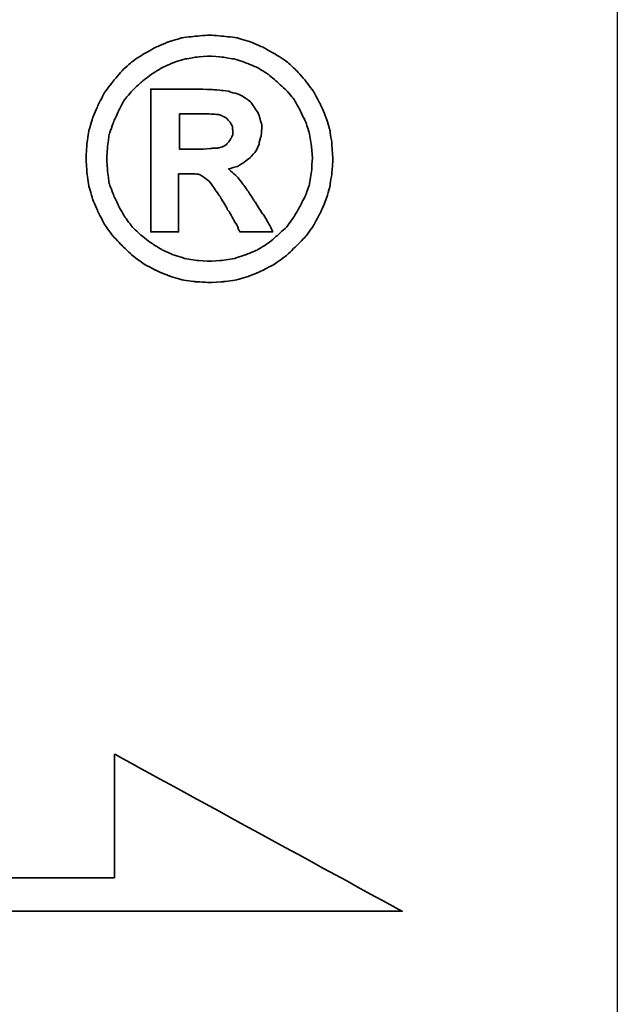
# Model space of a CAD drawing. Header units: millimetres. Extents: x 918 to 1155, y 75 to 164.
# Tile 46 of 50: x 1101.33 to 1102.63, y 94.87 to 97.02. Entities that reach past the tile are written whole.
import ezdxf

# ---------------------------------------------------------------- set-up
doc = ezdxf.new("R2010")
doc.units = ezdxf.units.MM
doc.header["$LTSCALE"] = 0.15
for name, color, linetype in [('DIM', 4, 'CONTINUOUS'), ('layer 1', 7, 'CONTINUOUS'), ('OUT', 3, 'CONTINUOUS')]:
    doc.layers.add(name, color=color, linetype=linetype)

# ---------------------------------------------------------------- blocks, each defined once
blk = doc.blocks.new('TBI MOTION logo(完整正式版)')
at = {"layer": 'layer 1', "color": 22, "lineweight": 35}
for points, knots in [([(81.20634, 4.98624), (81.20634, 4.98624), (81.18649, 5.32862), (81.18649, 5.32862), (81.18649, 5.32862), (81.18649, 5.32862), (81.13886, 5.66206), (81.13886, 5.66206), (81.13886, 5.66206), (81.13886, 5.66206), (81.04359, 5.97764), (81.04359, 5.97764), (81.04359, 5.97764), (81.04359, 5.97764), (80.91061, 6.29124), (80.91061, 6.29124), (80.91061, 6.29124), (80.91061, 6.29124), (80.75778, 6.58697), (80.75778, 6.58697), (80.75778, 6.58697), (80.75778, 6.58697), (80.5593, 6.85294), (80.5593, 6.85294), (80.5593, 6.85294), (80.5593, 6.85294), (80.33105, 7.1189), (80.33105, 7.1189), (80.33105, 7.1189), (80.33105, 7.1189), (80.09287, 7.33921), (80.09287, 7.33921), (80.09287, 7.33921), (80.09287, 7.33921), (79.815, 7.51982), (79.815, 7.51982), (79.815, 7.51982), (79.815, 7.51982), (79.51133, 7.69051), (79.51133, 7.69051), (79.51133, 7.69051), (79.51133, 7.69051), (79.19773, 7.8235), (79.19773, 7.8235), (79.19773, 7.8235), (79.19773, 7.8235), (78.88215, 7.91877), (78.88215, 7.91877), (78.88215, 7.91877), (78.88215, 7.91877), (78.54871, 7.95846), (78.54871, 7.95846), (78.54871, 7.95846), (78.54871, 7.95846), (78.21526, 7.98625), (78.21526, 7.98625), (78.21526, 7.98625), (78.21526, 7.98625), (77.87388, 7.95846), (77.87388, 7.95846), (77.87388, 7.95846), (77.87388, 7.95846), (77.54044, 7.91877), (77.54044, 7.91877), (77.54044, 7.91877), (77.54044, 7.91877), (77.22485, 7.8235), (77.22485, 7.8235), (77.22485, 7.8235), (77.22485, 7.8235), (76.91027, 7.69051), (76.91027, 7.69051), (76.91027, 7.69051), (76.91027, 7.69051), (76.6056, 7.51982), (76.6056, 7.51982), (76.6056, 7.51982), (76.6056, 7.51982), (76.32972, 7.33921), (76.32972, 7.33921), (76.32972, 7.33921), (76.32972, 7.33921), (76.09154, 7.1189), (76.09154, 7.1189), (76.09154, 7.1189), (76.09154, 7.1189), (75.86329, 6.85294), (75.86329, 6.85294), (75.86329, 6.85294), (75.86329, 6.85294), (75.66382, 6.58697), (75.66382, 6.58697), (75.66382, 6.58697), (75.66382, 6.58697), (75.51099, 6.29124), (75.51099, 6.29124), (75.51099, 6.29124), (75.51099, 6.29124), (75.37702, 5.97764), (75.37702, 5.97764), (75.37702, 5.97764), (75.37702, 5.97764), (75.28175, 5.66206), (75.28175, 5.66206), (75.28175, 5.66206), (75.28175, 5.66206), (75.23411, 5.32862), (75.23411, 5.32862), (75.23411, 5.32862), (75.23411, 5.32862), (75.21625, 4.98624), (75.21625, 4.98624), (75.21625, 4.98624), (75.21625, 4.98624), (75.23411, 4.6528), (75.23411, 4.6528), (75.23411, 4.6528), (75.23411, 4.6528), (75.28175, 4.32035), (75.28175, 4.32035), (75.28175, 4.32035), (75.28175, 4.32035), (75.37702, 3.99583), (75.37702, 3.99583), (75.37702, 3.99583), (75.37702, 3.99583), (75.51099, 3.68224), (75.51099, 3.68224), (75.51099, 3.68224), (75.51099, 3.68224), (75.66382, 3.38749), (75.66382, 3.38749), (75.66382, 3.38749), (75.66382, 3.38749), (75.86329, 3.10963), (75.86329, 3.10963), (75.86329, 3.10963), (75.86329, 3.10963), (76.09154, 2.87145), (76.09154, 2.87145), (76.09154, 2.87145), (76.09154, 2.87145), (76.32972, 2.6432), (76.32972, 2.6432), (76.32972, 2.6432), (76.32972, 2.6432), (76.6056, 2.43381), (76.6056, 2.43381), (76.6056, 2.43381), (76.6056, 2.43381), (76.91027, 2.27205), (76.91027, 2.27205), (76.91027, 2.27205), (76.91027, 2.27205), (77.22485, 2.13906), (77.22485, 2.13906), (77.22485, 2.13906), (77.22485, 2.13906), (77.54044, 2.0438), (77.54044, 2.0438), (77.54044, 2.0438), (77.54044, 2.0438), (77.87388, 1.99616), (77.87388, 1.99616), (77.87388, 1.99616), (77.87388, 1.99616), (78.21526, 1.97631), (78.21526, 1.97631), (78.21526, 1.97631), (78.21526, 1.97631), (78.54871, 1.99616), (78.54871, 1.99616), (78.54871, 1.99616), (78.54871, 1.99616), (78.88215, 2.0438), (78.88215, 2.0438), (78.88215, 2.0438), (78.88215, 2.0438), (79.19773, 2.13906), (79.19773, 2.13906), (79.19773, 2.13906), (79.19773, 2.13906), (79.51133, 2.27205), (79.51133, 2.27205), (79.51133, 2.27205), (79.51133, 2.27205), (79.815, 2.43381), (79.815, 2.43381), (79.815, 2.43381), (79.815, 2.43381), (80.09287, 2.6432), (80.09287, 2.6432), (80.09287, 2.6432), (80.09287, 2.6432), (80.33105, 2.87145), (80.33105, 2.87145), (80.33105, 2.87145), (80.33105, 2.87145), (80.5593, 3.10963), (80.5593, 3.10963), (80.5593, 3.10963), (80.5593, 3.10963), (80.75778, 3.38749), (80.75778, 3.38749), (80.75778, 3.38749), (80.75778, 3.38749), (80.91061, 3.68224), (80.91061, 3.68224), (80.91061, 3.68224), (80.91061, 3.68224), (81.04359, 3.99583), (81.04359, 3.99583), (81.04359, 3.99583), (81.04359, 3.99583), (81.13886, 4.32035), (81.13886, 4.32035), (81.13886, 4.32035), (81.13886, 4.32035), (81.18649, 4.6528), (81.18649, 4.6528), (81.18649, 4.6528), (81.18649, 4.6528), (81.20634, 4.98624), (81.20634, 4.98624)], [0, 0, 0, 0, 0.01785714, 0.01785714, 0.01785714, 0.01785715, 0.03571429, 0.03571429, 0.03571429, 0.0357143, 0.05357143, 0.05357143, 0.05357143, 0.05357144, 0.07142857, 0.07142857, 0.07142857, 0.07142858, 0.08928571, 0.08928571, 0.08928571, 0.08928572, 0.10714286, 0.10714286, 0.10714286, 0.10714287, 0.125, 0.125, 0.125, 0.12500001, 0.14285714, 0.14285714, 0.14285714, 0.14285715, 0.16071429, 0.16071429, 0.16071429, 0.1607143, 0.17857143, 0.17857143, 0.17857143, 0.17857144, 0.19642857, 0.19642857, 0.19642857, 0.19642858, 0.21428571, 0.21428571, 0.21428571, 0.21428572, 0.23214286, 0.23214286, 0.23214286, 0.23214287, 0.25, 0.25, 0.25, 0.25000001, 0.26785714, 0.26785714, 0.26785714, 0.26785715, 0.28571429, 0.28571429, 0.28571429, 0.2857143, 0.30357143, 0.30357143, 0.30357143, 0.30357144, 0.32142857, 0.32142857, 0.32142857, 0.32142858, 0.33928571, 0.33928571, 0.33928571, 0.33928572, 0.35714286, 0.35714286, 0.35714286, 0.35714287, 0.375, 0.375, 0.375, 0.37500001, 0.39285714, 0.39285714, 0.39285714, 0.39285715, 0.41071429, 0.41071429, 0.41071429, 0.4107143, 0.42857143, 0.42857143, 0.42857143, 0.42857144, 0.44642857, 0.44642857, 0.44642857, 0.44642858, 0.46428571, 0.46428571, 0.46428571, 0.46428572, 0.48214286, 0.48214286, 0.48214286, 0.48214287, 0.5, 0.5, 0.5, 0.50000001, 0.51785714, 0.51785714, 0.51785714, 0.51785715, 0.53571429, 0.53571429, 0.53571429, 0.5357143, 0.55357143, 0.55357143, 0.55357143, 0.55357144, 0.57142857, 0.57142857, 0.57142857, 0.57142858, 0.58928571, 0.58928571, 0.58928571, 0.58928572, 0.60714286, 0.60714286, 0.60714286, 0.60714287, 0.625, 0.625, 0.625, 0.62500001, 0.64285714, 0.64285714, 0.64285714, 0.64285715, 0.66071429, 0.66071429, 0.66071429, 0.6607143, 0.67857143, 0.67857143, 0.67857143, 0.67857144, 0.69642857, 0.69642857, 0.69642857, 0.69642858, 0.71428571, 0.71428571, 0.71428571, 0.71428572, 0.73214286, 0.73214286, 0.73214286, 0.73214287, 0.75, 0.75, 0.75, 0.75000001, 0.76785714, 0.76785714, 0.76785714, 0.76785715, 0.78571429, 0.78571429, 0.78571429, 0.7857143, 0.80357143, 0.80357143, 0.80357143, 0.80357144, 0.82142857, 0.82142857, 0.82142857, 0.82142858, 0.83928571, 0.83928571, 0.83928571, 0.83928572, 0.85714286, 0.85714286, 0.85714286, 0.85714287, 0.875, 0.875, 0.875, 0.87500001, 0.89285714, 0.89285714, 0.89285714, 0.89285715, 0.91071429, 0.91071429, 0.91071429, 0.9107143, 0.92857143, 0.92857143, 0.92857143, 0.92857144, 0.94642857, 0.94642857, 0.94642857, 0.94642858, 0.96428571, 0.96428571, 0.96428571, 0.96428572, 0.98214286, 0.98214286, 0.98214286, 0.98214287, 1, 1, 1, 1]), ([(80.71014, 4.98624), (80.71014, 4.98624), (80.69129, 5.29091), (80.69129, 5.29091), (80.69129, 5.29091), (80.69129, 5.29091), (80.64464, 5.57672), (80.64464, 5.57672), (80.64464, 5.57672), (80.64464, 5.57672), (80.54937, 5.87245), (80.54937, 5.87245), (80.54937, 5.87245), (80.54937, 5.87245), (80.41639, 6.14833), (80.41639, 6.14833), (80.41639, 6.14833), (80.41639, 6.14833), (80.27349, 6.41429), (80.27349, 6.41429), (80.27349, 6.41429), (80.27349, 6.41429), (80.08295, 6.64255), (80.08295, 6.64255), (80.08295, 6.64255), (80.08295, 6.64255), (79.86264, 6.84301), (79.86264, 6.84301), (79.86264, 6.84301), (79.86264, 6.84301), (79.63439, 7.03355), (79.63439, 7.03355), (79.63439, 7.03355), (79.63439, 7.03355), (79.37835, 7.1963), (79.37835, 7.1963), (79.37835, 7.1963), (79.37835, 7.1963), (79.10246, 7.30944), (79.10246, 7.30944), (79.10246, 7.30944), (79.10246, 7.30944), (78.81665, 7.40471), (78.81665, 7.40471), (78.81665, 7.40471), (78.81665, 7.40471), (78.511, 7.45234), (78.511, 7.45234), (78.511, 7.45234), (78.511, 7.45234), (78.21526, 7.47219), (78.21526, 7.47219), (78.21526, 7.47219), (78.21526, 7.47219), (77.9106, 7.45234), (77.9106, 7.45234), (77.9106, 7.45234), (77.9106, 7.45234), (77.61685, 7.40471), (77.61685, 7.40471), (77.61685, 7.40471), (77.61685, 7.40471), (77.32012, 7.30944), (77.32012, 7.30944), (77.32012, 7.30944), (77.32012, 7.30944), (77.06309, 7.1963), (77.06309, 7.1963), (77.06309, 7.1963), (77.06309, 7.1963), (76.80606, 7.03355), (76.80606, 7.03355), (76.80606, 7.03355), (76.80606, 7.03355), (76.55797, 6.84301), (76.55797, 6.84301), (76.55797, 6.84301), (76.55797, 6.84301), (76.34063, 6.64255), (76.34063, 6.64255), (76.34063, 6.64255), (76.34063, 6.64255), (76.1491, 6.41429), (76.1491, 6.41429), (76.1491, 6.41429), (76.1491, 6.41429), (76.0062, 6.14833), (76.0062, 6.14833), (76.0062, 6.14833), (76.0062, 6.14833), (75.88314, 5.87245), (75.88314, 5.87245), (75.88314, 5.87245), (75.88314, 5.87245), (75.77794, 5.57672), (75.77794, 5.57672), (75.77794, 5.57672), (75.77794, 5.57672), (75.73924, 5.29091), (75.73924, 5.29091), (75.73924, 5.29091), (75.73924, 5.29091), (75.72039, 4.98624), (75.72039, 4.98624), (75.72039, 4.98624), (75.72039, 4.98624), (75.73924, 4.67165), (75.73924, 4.67165), (75.73924, 4.67165), (75.73924, 4.67165), (75.77794, 4.37791), (75.77794, 4.37791), (75.77794, 4.37791), (75.77794, 4.37791), (75.88314, 4.10102), (75.88314, 4.10102), (75.88314, 4.10102), (75.88314, 4.10102), (76.0062, 3.83407), (76.0062, 3.83407), (76.0062, 3.83407), (76.0062, 3.83407), (76.15902, 3.56811), (76.15902, 3.56811), (76.15902, 3.56811), (76.15902, 3.56811), (76.34063, 3.32001), (76.34063, 3.32001), (76.34063, 3.32001), (76.34063, 3.32001), (76.55797, 3.11955), (76.55797, 3.11955), (76.55797, 3.11955), (76.55797, 3.11955), (76.80606, 2.92901), (76.80606, 2.92901), (76.80606, 2.92901), (76.80606, 2.92901), (77.06309, 2.76725), (77.06309, 2.76725), (77.06309, 2.76725), (77.06309, 2.76725), (77.32012, 2.65412), (77.32012, 2.65412), (77.32012, 2.65412), (77.32012, 2.65412), (77.61685, 2.55786), (77.61685, 2.55786), (77.61685, 2.55786), (77.61685, 2.55786), (77.9106, 2.51022), (77.9106, 2.51022), (77.9106, 2.51022), (77.9106, 2.51022), (78.21526, 2.49137), (78.21526, 2.49137), (78.21526, 2.49137), (78.21526, 2.49137), (78.511, 2.51022), (78.511, 2.51022), (78.511, 2.51022), (78.511, 2.51022), (78.81665, 2.55786), (78.81665, 2.55786), (78.81665, 2.55786), (78.81665, 2.55786), (79.10246, 2.65412), (79.10246, 2.65412), (79.10246, 2.65412), (79.10246, 2.65412), (79.37835, 2.76725), (79.37835, 2.76725), (79.37835, 2.76725), (79.37835, 2.76725), (79.63439, 2.92901), (79.63439, 2.92901), (79.63439, 2.92901), (79.63439, 2.92901), (79.86264, 3.11955), (79.86264, 3.11955), (79.86264, 3.11955), (79.86264, 3.11955), (80.08295, 3.32001), (80.08295, 3.32001), (80.08295, 3.32001), (80.08295, 3.32001), (80.26356, 3.56811), (80.26356, 3.56811), (80.26356, 3.56811), (80.26356, 3.56811), (80.41639, 3.83407), (80.41639, 3.83407), (80.41639, 3.83407), (80.41639, 3.83407), (80.54937, 4.10102), (80.54937, 4.10102), (80.54937, 4.10102), (80.54937, 4.10102), (80.64464, 4.37791), (80.64464, 4.37791), (80.64464, 4.37791), (80.64464, 4.37791), (80.69129, 4.67165), (80.69129, 4.67165), (80.69129, 4.67165), (80.69129, 4.67165), (80.71014, 4.98624), (80.71014, 4.98624)], [0, 0, 0, 0, 0.01923077, 0.01923077, 0.01923077, 0.01923078, 0.03846154, 0.03846154, 0.03846154, 0.03846155, 0.05769231, 0.05769231, 0.05769231, 0.05769232, 0.07692308, 0.07692308, 0.07692308, 0.07692309, 0.09615385, 0.09615385, 0.09615385, 0.09615386, 0.11538462, 0.11538462, 0.11538462, 0.11538463, 0.13461538, 0.13461538, 0.13461538, 0.13461539, 0.15384615, 0.15384615, 0.15384615, 0.15384616, 0.17307692, 0.17307692, 0.17307692, 0.17307693, 0.19230769, 0.19230769, 0.19230769, 0.1923077, 0.21153846, 0.21153846, 0.21153846, 0.21153847, 0.23076923, 0.23076923, 0.23076923, 0.23076924, 0.25, 0.25, 0.25, 0.25000001, 0.26923077, 0.26923077, 0.26923077, 0.26923078, 0.28846154, 0.28846154, 0.28846154, 0.28846155, 0.30769231, 0.30769231, 0.30769231, 0.30769232, 0.32692308, 0.32692308, 0.32692308, 0.32692309, 0.34615385, 0.34615385, 0.34615385, 0.34615386, 0.36538462, 0.36538462, 0.36538462, 0.36538463, 0.38461538, 0.38461538, 0.38461538, 0.38461539, 0.40384615, 0.40384615, 0.40384615, 0.40384616, 0.42307692, 0.42307692, 0.42307692, 0.42307693, 0.44230769, 0.44230769, 0.44230769, 0.4423077, 0.46153846, 0.46153846, 0.46153846, 0.46153847, 0.48076923, 0.48076923, 0.48076923, 0.48076924, 0.5, 0.5, 0.5, 0.50000001, 0.51923077, 0.51923077, 0.51923077, 0.51923078, 0.53846154, 0.53846154, 0.53846154, 0.53846155, 0.55769231, 0.55769231, 0.55769231, 0.55769232, 0.57692308, 0.57692308, 0.57692308, 0.57692309, 0.59615385, 0.59615385, 0.59615385, 0.59615386, 0.61538462, 0.61538462, 0.61538462, 0.61538463, 0.63461538, 0.63461538, 0.63461538, 0.63461539, 0.65384615, 0.65384615, 0.65384615, 0.65384616, 0.67307692, 0.67307692, 0.67307692, 0.67307693, 0.69230769, 0.69230769, 0.69230769, 0.6923077, 0.71153846, 0.71153846, 0.71153846, 0.71153847, 0.73076923, 0.73076923, 0.73076923, 0.73076924, 0.75, 0.75, 0.75, 0.75000001, 0.76923077, 0.76923077, 0.76923077, 0.76923078, 0.78846154, 0.78846154, 0.78846154, 0.78846155, 0.80769231, 0.80769231, 0.80769231, 0.80769232, 0.82692308, 0.82692308, 0.82692308, 0.82692309, 0.84615385, 0.84615385, 0.84615385, 0.84615386, 0.86538462, 0.86538462, 0.86538462, 0.86538463, 0.88461538, 0.88461538, 0.88461538, 0.88461539, 0.90384615, 0.90384615, 0.90384615, 0.90384616, 0.92307692, 0.92307692, 0.92307692, 0.92307693, 0.94230769, 0.94230769, 0.94230769, 0.9423077, 0.96153846, 0.96153846, 0.96153846, 0.96153847, 0.98076923, 0.98076923, 0.98076923, 0.98076924, 1, 1, 1, 1]), ([(76.78721, 3.2823), (76.78721, 3.2823), (76.78721, 3.32001), (76.78721, 3.32001), (76.78721, 3.32001), (76.78721, 3.32001), (76.78721, 3.42422), (76.78721, 3.42422), (76.78721, 3.42422), (76.78721, 3.42422), (76.78721, 3.59689), (76.78721, 3.59689), (76.78721, 3.59689), (76.78721, 3.59689), (76.78721, 3.80529), (76.78721, 3.80529), (76.78721, 3.80529), (76.78721, 3.80529), (76.78721, 4.0524), (76.78721, 4.0524), (76.78721, 4.0524), (76.78721, 4.0524), (76.78721, 4.32035), (76.78721, 4.32035), (76.78721, 4.32035), (76.78721, 4.32035), (76.78721, 4.92868), (76.78721, 4.92868), (76.78721, 4.92868), (76.78721, 4.92868), (76.78721, 5.53801), (76.78721, 5.53801), (76.78721, 5.53801), (76.78721, 5.53801), (76.78721, 5.82482), (76.78721, 5.82482), (76.78721, 5.82482), (76.78721, 5.82482), (76.78721, 6.07291), (76.78721, 6.07291), (76.78721, 6.07291), (76.78721, 6.07291), (76.78721, 6.30017), (76.78721, 6.30017), (76.78721, 6.30017), (76.78721, 6.30017), (76.78721, 6.45399), (76.78721, 6.45399), (76.78721, 6.45399), (76.78721, 6.45399), (76.78721, 6.5572), (76.78721, 6.5572), (76.78721, 6.5572), (76.78721, 6.5572), (76.78721, 6.59689), (76.78721, 6.59689), (76.78721, 6.59689), (76.78721, 6.59689), (76.78721, 6.67232), (76.78721, 6.67232), (76.78721, 6.67232), (76.78721, 6.67232), (76.8537, 6.67232), (76.8537, 6.67232), (76.8537, 6.67232), (76.8537, 6.67232), (76.87355, 6.67232), (76.87355, 6.67232), (76.87355, 6.67232), (76.87355, 6.67232), (76.91027, 6.67232), (76.91027, 6.67232), (76.91027, 6.67232), (76.91027, 6.67232), (77.04424, 6.67232), (77.04424, 6.67232), (77.04424, 6.67232), (77.04424, 6.67232), (77.22485, 6.67232), (77.22485, 6.67232), (77.22485, 6.67232), (77.22485, 6.67232), (77.43524, 6.67232), (77.43524, 6.67232), (77.43524, 6.67232), (77.43524, 6.67232), (77.65357, 6.67232), (77.65357, 6.67232), (77.65357, 6.67232), (77.65357, 6.67232), (77.82625, 6.67232), (77.82625, 6.67232), (77.82625, 6.67232), (77.82625, 6.67232), (77.94037, 6.67232), (77.94037, 6.67232), (77.94037, 6.67232), (77.94037, 6.67232), (77.97709, 6.67232), (77.97709, 6.67232), (77.97709, 6.67232), (77.97709, 6.67232), (77.99694, 6.67232), (77.99694, 6.67232), (77.99694, 6.67232), (77.99694, 6.67232), (78.00686, 6.67232), (78.00686, 6.67232), (78.00686, 6.67232), (78.00686, 6.67232), (78.28275, 6.6624), (78.28275, 6.6624), (78.28275, 6.6624), (78.28275, 6.6624), (78.50107, 6.64255), (78.50107, 6.64255), (78.50107, 6.64255), (78.50107, 6.64255), (78.511, 6.64255), (78.511, 6.64255), (78.511, 6.64255), (78.511, 6.64255), (78.70154, 6.61476), (78.70154, 6.61476), (78.70154, 6.61476), (78.70154, 6.61476), (78.70154, 6.60483), (78.70154, 6.60483), (78.70154, 6.60483), (78.70154, 6.60483), (78.86429, 6.56713), (78.86429, 6.56713), (78.86429, 6.56713), (78.86429, 6.56713), (78.87223, 6.56713), (78.87223, 6.56713), (78.87223, 6.56713), (78.87223, 6.56713), (78.99727, 6.51056), (78.99727, 6.51056), (78.99727, 6.51056), (78.99727, 6.51056), (79.00719, 6.51056), (79.00719, 6.51056), (79.00719, 6.51056), (79.00719, 6.51056), (79.00719, 6.50162), (79.00719, 6.50162), (79.00719, 6.50162), (79.00719, 6.50162), (79.1104, 6.43415), (79.1104, 6.43415), (79.1104, 6.43415), (79.1104, 6.43415), (79.12132, 6.43415), (79.12132, 6.43415), (79.12132, 6.43415), (79.12132, 6.43415), (79.22552, 6.34781), (79.22552, 6.34781), (79.22552, 6.34781), (79.22552, 6.34781), (79.23544, 6.33888), (79.23544, 6.33888), (79.23544, 6.33888), (79.23544, 6.33888), (79.23544, 6.32895), (79.23544, 6.32895), (79.23544, 6.32895), (79.23544, 6.32895), (79.31087, 6.21483), (79.31087, 6.21483), (79.31087, 6.21483), (79.31087, 6.21483), (79.38629, 6.1007), (79.38629, 6.1007), (79.38629, 6.1007), (79.38629, 6.1007), (79.3972, 6.1007), (79.3972, 6.1007), (79.3972, 6.1007), (79.3972, 6.1007), (79.3972, 6.09078), (79.3972, 6.09078), (79.3972, 6.09078), (79.3972, 6.09078), (79.43392, 5.97764), (79.43392, 5.97764), (79.43392, 5.97764), (79.43392, 5.97764), (79.43392, 5.96772), (79.43392, 5.96772), (79.43392, 5.96772), (79.43392, 5.96772), (79.47362, 5.83474), (79.47362, 5.83474), (79.47362, 5.83474), (79.47362, 5.83474), (79.48156, 5.82482), (79.48156, 5.82482), (79.48156, 5.82482), (79.48156, 5.82482), (79.48156, 5.69977), (79.48156, 5.69977), (79.48156, 5.69977), (79.48156, 5.69977), (79.48156, 5.69183), (79.48156, 5.69183), (79.48156, 5.69183), (79.48156, 5.69183), (79.4637, 5.51915), (79.4637, 5.51915), (79.4637, 5.51915), (79.4637, 5.51915), (79.4637, 5.51122), (79.4637, 5.51122), (79.4637, 5.51122), (79.4637, 5.51122), (79.45377, 5.51122), (79.45377, 5.51122), (79.45377, 5.51122), (79.45377, 5.51122), (79.41507, 5.34847), (79.41507, 5.34847), (79.41507, 5.34847), (79.41507, 5.34847), (79.41507, 5.33854), (79.41507, 5.33854), (79.41507, 5.33854), (79.41507, 5.33854), (79.41507, 5.32862), (79.41507, 5.32862), (79.41507, 5.32862), (79.41507, 5.32862), (79.33865, 5.16785), (79.33865, 5.16785), (79.33865, 5.16785), (79.33865, 5.16785), (79.33071, 5.15693), (79.33071, 5.15693), (79.33071, 5.15693), (79.33071, 5.15693), (79.2156, 5.02495), (79.2156, 5.02495), (79.2156, 5.02495), (79.2156, 5.02495), (79.20567, 5.01502), (79.20567, 5.01502), (79.20567, 5.01502), (79.20567, 5.01502), (79.05483, 4.89991), (79.05483, 4.89991), (79.05483, 4.89991), (79.05483, 4.89991), (79.04491, 4.89197), (79.04491, 4.89197), (79.04491, 4.89197), (79.04491, 4.89197), (78.89208, 4.7967), (78.89208, 4.7967), (78.89208, 4.7967), (78.89208, 4.7967), (78.88215, 4.7967), (78.88215, 4.7967), (78.88215, 4.7967), (78.88215, 4.7967), (78.69161, 4.73913), (78.69161, 4.73913), (78.69161, 4.73913), (78.69161, 4.73913), (78.68169, 4.73913), (78.68169, 4.73913), (78.68169, 4.73913), (78.68169, 4.73913), (78.68169, 4.72921), (78.68169, 4.72921), (78.68169, 4.72921), (78.68169, 4.72921), (78.78688, 4.63394), (78.78688, 4.63394), (78.78688, 4.63394), (78.78688, 4.63394), (78.902, 4.52875), (78.902, 4.52875), (78.902, 4.52875), (78.902, 4.52875), (78.91093, 4.52081), (78.91093, 4.52081), (78.91093, 4.52081), (78.91093, 4.52081), (79.02506, 4.36798), (79.02506, 4.36798), (79.02506, 4.36798), (79.02506, 4.36798), (79.1501, 4.1953), (79.1501, 4.1953), (79.1501, 4.1953), (79.1501, 4.1953), (79.1501, 4.18736), (79.1501, 4.18736), (79.1501, 4.18736), (79.1501, 4.18736), (79.29201, 3.96705), (79.29201, 3.96705), (79.29201, 3.96705), (79.29201, 3.96705), (79.31087, 3.93828), (79.31087, 3.93828), (79.31087, 3.93828), (79.31087, 3.93828), (79.32079, 3.93828), (79.32079, 3.93828), (79.32079, 3.93828), (79.32079, 3.93828), (79.3585, 3.87178), (79.3585, 3.87178), (79.3585, 3.87178), (79.3585, 3.87178), (79.50141, 3.64353), (79.50141, 3.64353), (79.50141, 3.64353), (79.50141, 3.64353), (79.51133, 3.64353), (79.51133, 3.64353), (79.51133, 3.64353), (79.51133, 3.64353), (79.64431, 3.41528), (79.64431, 3.41528), (79.64431, 3.41528), (79.64431, 3.41528), (79.68202, 3.3478), (79.68202, 3.3478), (79.68202, 3.3478), (79.68202, 3.3478), (79.70187, 3.31009), (79.70187, 3.31009), (79.70187, 3.31009), (79.70187, 3.31009), (79.7495, 3.2049), (79.7495, 3.2049), (79.7495, 3.2049), (79.7495, 3.2049), (79.64431, 3.2049), (79.64431, 3.2049), (79.64431, 3.2049), (79.64431, 3.2049), (79.62546, 3.2049), (79.62546, 3.2049), (79.62546, 3.2049), (79.62546, 3.2049), (79.53912, 3.2049), (79.53912, 3.2049), (79.53912, 3.2049), (79.53912, 3.2049), (79.31087, 3.2049), (79.31087, 3.2049), (79.31087, 3.2049), (79.31087, 3.2049), (79.08262, 3.2049), (79.08262, 3.2049), (79.08262, 3.2049), (79.08262, 3.2049), (79.00719, 3.2049), (79.00719, 3.2049), (79.00719, 3.2049), (79.00719, 3.2049), (78.98735, 3.2049), (78.98735, 3.2049), (78.98735, 3.2049), (78.98735, 3.2049), (78.94964, 3.2049), (78.94964, 3.2049), (78.94964, 3.2049), (78.94964, 3.2049), (78.92979, 3.24459), (78.92979, 3.24459), (78.92979, 3.24459), (78.92979, 3.24459), (78.91093, 3.2823), (78.91093, 3.2823), (78.91093, 3.2823), (78.91093, 3.2823), (78.91093, 3.29223), (78.91093, 3.29223), (78.91093, 3.29223), (78.91093, 3.29223), (78.89208, 3.3478), (78.89208, 3.3478), (78.89208, 3.3478), (78.89208, 3.3478), (78.78688, 3.52048), (78.78688, 3.52048), (78.78688, 3.52048), (78.78688, 3.52048), (78.69161, 3.7001), (78.69161, 3.7001), (78.69161, 3.7001), (78.69161, 3.7001), (78.6539, 3.7388), (78.6539, 3.7388), (78.6539, 3.7388), (78.6539, 3.7388), (78.64398, 3.74873), (78.64398, 3.74873), (78.64398, 3.74873), (78.64398, 3.74873), (78.64398, 3.75766), (78.64398, 3.75766), (78.64398, 3.75766), (78.64398, 3.75766), (78.63405, 3.78644), (78.63405, 3.78644), (78.63405, 3.78644), (78.63405, 3.78644), (78.48321, 4.04347), (78.48321, 4.04347), (78.48321, 4.04347), (78.48321, 4.04347), (78.33038, 4.2618), (78.33038, 4.2618), (78.33038, 4.2618), (78.33038, 4.2618), (78.20732, 4.43447), (78.20732, 4.43447), (78.20732, 4.43447), (78.20732, 4.43447), (78.09221, 4.52081), (78.09221, 4.52081), (78.09221, 4.52081), (78.09221, 4.52081), (78.02472, 4.56845), (78.02472, 4.56845), (78.02472, 4.56845), (78.02472, 4.56845), (77.9493, 4.60616), (77.9493, 4.60616), (77.9493, 4.60616), (77.9493, 4.60616), (77.8451, 4.61608), (77.8451, 4.61608), (77.8451, 4.61608), (77.8451, 4.61608), (77.71113, 4.61608), (77.71113, 4.61608), (77.71113, 4.61608), (77.71113, 4.61608), (77.69128, 4.61608), (77.69128, 4.61608), (77.69128, 4.61608), (77.69128, 4.61608), (77.67342, 4.61608), (77.67342, 4.61608), (77.67342, 4.61608), (77.67342, 4.61608), (77.5583, 4.61608), (77.5583, 4.61608), (77.5583, 4.61608), (77.5583, 4.61608), (77.46303, 4.61608), (77.46303, 4.61608), (77.46303, 4.61608), (77.46303, 4.61608), (77.46303, 4.54761), (77.46303, 4.54761), (77.46303, 4.54761), (77.46303, 4.54761), (77.46303, 4.47318), (77.46303, 4.47318), (77.46303, 4.47318), (77.46303, 4.47318), (77.46303, 4.24294), (77.46303, 4.24294), (77.46303, 4.24294), (77.46303, 4.24294), (77.46303, 3.99583), (77.46303, 3.99583), (77.46303, 3.99583), (77.46303, 3.99583), (77.46303, 3.72888), (77.46303, 3.72888), (77.46303, 3.72888), (77.46303, 3.72888), (77.46303, 3.51055), (77.46303, 3.51055), (77.46303, 3.51055), (77.46303, 3.51055), (77.46303, 3.42422), (77.46303, 3.42422), (77.46303, 3.42422), (77.46303, 3.42422), (77.46303, 3.35773), (77.46303, 3.35773), (77.46303, 3.35773), (77.46303, 3.35773), (77.46303, 3.30017), (77.46303, 3.30017), (77.46303, 3.30017), (77.46303, 3.30017), (77.46303, 3.2823), (77.46303, 3.2823), (77.46303, 3.2823), (77.46303, 3.2823), (77.46303, 3.2049), (77.46303, 3.2049), (77.46303, 3.2049), (77.46303, 3.2049), (77.39753, 3.2049), (77.39753, 3.2049), (77.39753, 3.2049), (77.39753, 3.2049), (77.37768, 3.2049), (77.37768, 3.2049), (77.37768, 3.2049), (77.37768, 3.2049), (77.32012, 3.2049), (77.32012, 3.2049), (77.32012, 3.2049), (77.32012, 3.2049), (77.12165, 3.2049), (77.12165, 3.2049), (77.12165, 3.2049), (77.12165, 3.2049), (76.94897, 3.2049), (76.94897, 3.2049), (76.94897, 3.2049), (76.94897, 3.2049), (76.8924, 3.2049), (76.8924, 3.2049), (76.8924, 3.2049), (76.8924, 3.2049), (76.8537, 3.2049), (76.8537, 3.2049), (76.8537, 3.2049), (76.8537, 3.2049), (76.78721, 3.2049), (76.78721, 3.2049), (76.78721, 3.2049), (76.78721, 3.2049), (76.78721, 3.2823), (76.78721, 3.2823)], [0, 0, 0, 0, 0.00740741, 0.00740741, 0.00740741, 0.00740742, 0.01481481, 0.01481481, 0.01481481, 0.01481482, 0.02222222, 0.02222222, 0.02222222, 0.02222223, 0.02962963, 0.02962963, 0.02962963, 0.02962964, 0.03703704, 0.03703704, 0.03703704, 0.03703705, 0.04444444, 0.04444444, 0.04444444, 0.04444445, 0.05185185, 0.05185185, 0.05185185, 0.05185186, 0.05925926, 0.05925926, 0.05925926, 0.05925927, 0.06666667, 0.06666667, 0.06666667, 0.06666668, 0.07407407, 0.07407407, 0.07407407, 0.07407408, 0.08148148, 0.08148148, 0.08148148, 0.08148149, 0.08888889, 0.08888889, 0.08888889, 0.0888889, 0.0962963, 0.0962963, 0.0962963, 0.09629631, 0.1037037, 0.1037037, 0.1037037, 0.10370371, 0.11111111, 0.11111111, 0.11111111, 0.11111112, 0.11851852, 0.11851852, 0.11851852, 0.11851853, 0.12592593, 0.12592593, 0.12592593, 0.12592594, 0.13333333, 0.13333333, 0.13333333, 0.13333334, 0.14074074, 0.14074074, 0.14074074, 0.14074075, 0.14814815, 0.14814815, 0.14814815, 0.14814816, 0.15555556, 0.15555556, 0.15555556, 0.15555557, 0.16296296, 0.16296296, 0.16296296, 0.16296297, 0.17037037, 0.17037037, 0.17037037, 0.17037038, 0.17777778, 0.17777778, 0.17777778, 0.17777779, 0.18518519, 0.18518519, 0.18518519, 0.1851852, 0.19259259, 0.19259259, 0.19259259, 0.1925926, 0.2, 0.2, 0.2, 0.20000001, 0.20740741, 0.20740741, 0.20740741, 0.20740742, 0.21481481, 0.21481481, 0.21481481, 0.21481482, 0.22222222, 0.22222222, 0.22222222, 0.22222223, 0.22962963, 0.22962963, 0.22962963, 0.22962964, 0.23703704, 0.23703704, 0.23703704, 0.23703705, 0.24444444, 0.24444444, 0.24444444, 0.24444445, 0.25185185, 0.25185185, 0.25185185, 0.25185186, 0.25925926, 0.25925926, 0.25925926, 0.25925927, 0.26666667, 0.26666667, 0.26666667, 0.26666668, 0.27407407, 0.27407407, 0.27407407, 0.27407408, 0.28148148, 0.28148148, 0.28148148, 0.28148149, 0.28888889, 0.28888889, 0.28888889, 0.2888889, 0.2962963, 0.2962963, 0.2962963, 0.29629631, 0.3037037, 0.3037037, 0.3037037, 0.30370371, 0.31111111, 0.31111111, 0.31111111, 0.31111112, 0.31851852, 0.31851852, 0.31851852, 0.31851853, 0.32592593, 0.32592593, 0.32592593, 0.32592594, 0.33333333, 0.33333333, 0.33333333, 0.33333334, 0.34074074, 0.34074074, 0.34074074, 0.34074075, 0.34814815, 0.34814815, 0.34814815, 0.34814816, 0.35555556, 0.35555556, 0.35555556, 0.35555557, 0.36296296, 0.36296296, 0.36296296, 0.36296297, 0.37037037, 0.37037037, 0.37037037, 0.37037038, 0.37777778, 0.37777778, 0.37777778, 0.37777779, 0.38518519, 0.38518519, 0.38518519, 0.3851852, 0.39259259, 0.39259259, 0.39259259, 0.3925926, 0.4, 0.4, 0.4, 0.40000001, 0.40740741, 0.40740741, 0.40740741, 0.40740742, 0.41481481, 0.41481481, 0.41481481, 0.41481482, 0.42222222, 0.42222222, 0.42222222, 0.42222223, 0.42962963, 0.42962963, 0.42962963, 0.42962964, 0.43703704, 0.43703704, 0.43703704, 0.43703705, 0.44444444, 0.44444444, 0.44444444, 0.44444445, 0.45185185, 0.45185185, 0.45185185, 0.45185186, 0.45925926, 0.45925926, 0.45925926, 0.45925927, 0.46666667, 0.46666667, 0.46666667, 0.46666668, 0.47407407, 0.47407407, 0.47407407, 0.47407408, 0.48148148, 0.48148148, 0.48148148, 0.48148149, 0.48888889, 0.48888889, 0.48888889, 0.4888889, 0.4962963, 0.4962963, 0.4962963, 0.49629631, 0.5037037, 0.5037037, 0.5037037, 0.50370371, 0.51111111, 0.51111111, 0.51111111, 0.51111112, 0.51851852, 0.51851852, 0.51851852, 0.51851853, 0.52592593, 0.52592593, 0.52592593, 0.52592594, 0.53333333, 0.53333333, 0.53333333, 0.53333334, 0.54074074, 0.54074074, 0.54074074, 0.54074075, 0.54814815, 0.54814815, 0.54814815, 0.54814816, 0.55555556, 0.55555556, 0.55555556, 0.55555557, 0.56296296, 0.56296296, 0.56296296, 0.56296297, 0.57037037, 0.57037037, 0.57037037, 0.57037038, 0.57777778, 0.57777778, 0.57777778, 0.57777779, 0.58518519, 0.58518519, 0.58518519, 0.5851852, 0.59259259, 0.59259259, 0.59259259, 0.5925926, 0.6, 0.6, 0.6, 0.60000001, 0.60740741, 0.60740741, 0.60740741, 0.60740742, 0.61481481, 0.61481481, 0.61481481, 0.61481482, 0.62222222, 0.62222222, 0.62222222, 0.62222223, 0.62962963, 0.62962963, 0.62962963, 0.62962964, 0.63703704, 0.63703704, 0.63703704, 0.63703705, 0.64444444, 0.64444444, 0.64444444, 0.64444445, 0.65185185, 0.65185185, 0.65185185, 0.65185186, 0.65925926, 0.65925926, 0.65925926, 0.65925927, 0.66666667, 0.66666667, 0.66666667, 0.66666668, 0.67407407, 0.67407407, 0.67407407, 0.67407408, 0.68148148, 0.68148148, 0.68148148, 0.68148149, 0.68888889, 0.68888889, 0.68888889, 0.6888889, 0.6962963, 0.6962963, 0.6962963, 0.69629631, 0.7037037, 0.7037037, 0.7037037, 0.70370371, 0.71111111, 0.71111111, 0.71111111, 0.71111112, 0.71851852, 0.71851852, 0.71851852, 0.71851853, 0.72592593, 0.72592593, 0.72592593, 0.72592594, 0.73333333, 0.73333333, 0.73333333, 0.73333334, 0.74074074, 0.74074074, 0.74074074, 0.74074075, 0.74814815, 0.74814815, 0.74814815, 0.74814816, 0.75555556, 0.75555556, 0.75555556, 0.75555557, 0.76296296, 0.76296296, 0.76296296, 0.76296297, 0.77037037, 0.77037037, 0.77037037, 0.77037038, 0.77777778, 0.77777778, 0.77777778, 0.77777779, 0.78518519, 0.78518519, 0.78518519, 0.7851852, 0.79259259, 0.79259259, 0.79259259, 0.7925926, 0.8, 0.8, 0.8, 0.80000001, 0.80740741, 0.80740741, 0.80740741, 0.80740742, 0.81481481, 0.81481481, 0.81481481, 0.81481482, 0.82222222, 0.82222222, 0.82222222, 0.82222223, 0.82962963, 0.82962963, 0.82962963, 0.82962964, 0.83703704, 0.83703704, 0.83703704, 0.83703705, 0.84444444, 0.84444444, 0.84444444, 0.84444445, 0.85185185, 0.85185185, 0.85185185, 0.85185186, 0.85925926, 0.85925926, 0.85925926, 0.85925927, 0.86666667, 0.86666667, 0.86666667, 0.86666668, 0.87407407, 0.87407407, 0.87407407, 0.87407408, 0.88148148, 0.88148148, 0.88148148, 0.88148149, 0.88888889, 0.88888889, 0.88888889, 0.8888889, 0.8962963, 0.8962963, 0.8962963, 0.89629631, 0.9037037, 0.9037037, 0.9037037, 0.90370371, 0.91111111, 0.91111111, 0.91111111, 0.91111112, 0.91851852, 0.91851852, 0.91851852, 0.91851853, 0.92592593, 0.92592593, 0.92592593, 0.92592594, 0.93333333, 0.93333333, 0.93333333, 0.93333334, 0.94074074, 0.94074074, 0.94074074, 0.94074075, 0.94814815, 0.94814815, 0.94814815, 0.94814816, 0.95555556, 0.95555556, 0.95555556, 0.95555557, 0.96296296, 0.96296296, 0.96296296, 0.96296297, 0.97037037, 0.97037037, 0.97037037, 0.97037038, 0.97777778, 0.97777778, 0.97777778, 0.97777779, 0.98518519, 0.98518519, 0.98518519, 0.9851852, 0.99259259, 0.99259259, 0.99259259, 0.9925926, 1, 1, 1, 1]), ([(77.48288, 6.07291), (77.48288, 6.07291), (77.48288, 5.99551), (77.48288, 5.99551), (77.48288, 5.99551), (77.48288, 5.99551), (77.48288, 5.82482), (77.48288, 5.82482), (77.48288, 5.82482), (77.48288, 5.82482), (77.48288, 5.63328), (77.48288, 5.63328), (77.48288, 5.63328), (77.48288, 5.63328), (77.48288, 5.46358), (77.48288, 5.46358), (77.48288, 5.46358), (77.48288, 5.46358), (77.48288, 5.29091), (77.48288, 5.29091), (77.48288, 5.29091), (77.48288, 5.29091), (77.48288, 5.21449), (77.48288, 5.21449), (77.48288, 5.21449), (77.48288, 5.21449), (77.50074, 5.21449), (77.50074, 5.21449), (77.50074, 5.21449), (77.50074, 5.21449), (77.71113, 5.21449), (77.71113, 5.21449), (77.71113, 5.21449), (77.71113, 5.21449), (77.94037, 5.21449), (77.94037, 5.21449), (77.94037, 5.21449), (77.94037, 5.21449), (78.01579, 5.21449), (78.01579, 5.21449), (78.01579, 5.21449), (78.01579, 5.21449), (78.03465, 5.21449), (78.03465, 5.21449), (78.03465, 5.21449), (78.03465, 5.21449), (78.2629, 5.23335), (78.2629, 5.23335), (78.2629, 5.23335), (78.2629, 5.23335), (78.42565, 5.24327), (78.42565, 5.24327), (78.42565, 5.24327), (78.42565, 5.24327), (78.54871, 5.28098), (78.54871, 5.28098), (78.54871, 5.28098), (78.54871, 5.28098), (78.62611, 5.32862), (78.62611, 5.32862), (78.62611, 5.32862), (78.62611, 5.32862), (78.69161, 5.40503), (78.69161, 5.40503), (78.69161, 5.40503), (78.69161, 5.40503), (78.73925, 5.48145), (78.73925, 5.48145), (78.73925, 5.48145), (78.73925, 5.48145), (78.77696, 5.55885), (78.77696, 5.55885), (78.77696, 5.55885), (78.77696, 5.55885), (78.77696, 5.65214), (78.77696, 5.65214), (78.77696, 5.65214), (78.77696, 5.65214), (78.76902, 5.76726), (78.76902, 5.76726), (78.76902, 5.76726), (78.76902, 5.76726), (78.71146, 5.87245), (78.71146, 5.87245), (78.71146, 5.87245), (78.71146, 5.87245), (78.62611, 5.96772), (78.62611, 5.96772), (78.62611, 5.96772), (78.62611, 5.96772), (78.511, 6.02528), (78.511, 6.02528), (78.511, 6.02528), (78.511, 6.02528), (78.44451, 6.05306), (78.44451, 6.05306), (78.44451, 6.05306), (78.44451, 6.05306), (78.32046, 6.06299), (78.32046, 6.06299), (78.32046, 6.06299), (78.32046, 6.06299), (78.18748, 6.07291), (78.18748, 6.07291), (78.18748, 6.07291), (78.18748, 6.07291), (77.99694, 6.07291), (77.99694, 6.07291), (77.99694, 6.07291), (77.99694, 6.07291), (77.97709, 6.07291), (77.97709, 6.07291), (77.97709, 6.07291), (77.97709, 6.07291), (77.90167, 6.07291), (77.90167, 6.07291), (77.90167, 6.07291), (77.90167, 6.07291), (77.69128, 6.07291), (77.69128, 6.07291), (77.69128, 6.07291), (77.69128, 6.07291), (77.50074, 6.07291), (77.50074, 6.07291), (77.50074, 6.07291), (77.50074, 6.07291), (77.48288, 6.07291), (77.48288, 6.07291)], [0, 0, 0, 0, 0.03125, 0.03125, 0.03125, 0.03125001, 0.0625, 0.0625, 0.0625, 0.06250001, 0.09375, 0.09375, 0.09375, 0.09375001, 0.125, 0.125, 0.125, 0.12500001, 0.15625, 0.15625, 0.15625, 0.15625001, 0.1875, 0.1875, 0.1875, 0.18750001, 0.21875, 0.21875, 0.21875, 0.21875001, 0.25, 0.25, 0.25, 0.25000001, 0.28125, 0.28125, 0.28125, 0.28125001, 0.3125, 0.3125, 0.3125, 0.31250001, 0.34375, 0.34375, 0.34375, 0.34375001, 0.375, 0.375, 0.375, 0.37500001, 0.40625, 0.40625, 0.40625, 0.40625001, 0.4375, 0.4375, 0.4375, 0.43750001, 0.46875, 0.46875, 0.46875, 0.46875001, 0.5, 0.5, 0.5, 0.50000001, 0.53125, 0.53125, 0.53125, 0.53125001, 0.5625, 0.5625, 0.5625, 0.56250001, 0.59375, 0.59375, 0.59375, 0.59375001, 0.625, 0.625, 0.625, 0.62500001, 0.65625, 0.65625, 0.65625, 0.65625001, 0.6875, 0.6875, 0.6875, 0.68750001, 0.71875, 0.71875, 0.71875, 0.71875001, 0.75, 0.75, 0.75, 0.75000001, 0.78125, 0.78125, 0.78125, 0.78125001, 0.8125, 0.8125, 0.8125, 0.81250001, 0.84375, 0.84375, 0.84375, 0.84375001, 0.875, 0.875, 0.875, 0.87500001, 0.90625, 0.90625, 0.90625, 0.90625001, 0.9375, 0.9375, 0.9375, 0.93750001, 0.96875, 0.96875, 0.96875, 0.96875001, 1, 1, 1, 1]), ([(75.90875, -9.47875), (75.90875, -9.47875), (75.90875, -12.28625), (75.90875, -12.28625), (75.90875, -12.28625), (75.90875, -12.28625), (75.90875, -12.47875), (75.90875, -12.47875), (75.90875, -12.47875), (75.90875, -12.47875), (75.71625, -12.47875), (75.71625, -12.47875), (75.71625, -12.47875), (75.71625, -12.47875), (-88.32875, -12.47875), (-88.32875, -12.47875), (-88.32875, -12.47875), (-88.32875, -12.47875), (-88.32875, -13.29375), (-88.32875, -13.29375), (-88.32875, -13.29375), (-88.32875, -13.29375), (82.89125, -13.29375), (82.89125, -13.29375), (82.89125, -13.29375), (82.89125, -13.29375), (75.90875, -9.47875), (75.90875, -9.47875)], [0, 0, 0, 0, 0.14285714, 0.14285714, 0.14285714, 0.14285715, 0.28571429, 0.28571429, 0.28571429, 0.2857143, 0.42857143, 0.42857143, 0.42857143, 0.42857144, 0.57142857, 0.57142857, 0.57142857, 0.57142858, 0.71428571, 0.71428571, 0.71428571, 0.71428572, 0.85714286, 0.85714286, 0.85714286, 0.85714287, 1, 1, 1, 1])]:
    blk.add_open_spline(points, degree=3, knots=knots, dxfattribs=at)

msp = doc.modelspace()

# ---------------------------------------------------------------- linework, layer by layer
at = {"layer": 'OUT', "color": 7}
msp.add_line((1102.6324, 112.1694), (1102.6324, 91.3694), dxfattribs=at)

# ---------------------------------------------------------------- block references
at = {"layer": 'DIM', "color": 7, "xscale": 0.090033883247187, "yscale": 0.090033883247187, "zscale": 0.090033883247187}
msp.add_blockref('TBI MOTION logo(完整正式版)', (1094.6992, 96.2697), dxfattribs=at)

doc.saveas('drawing.dxf')
